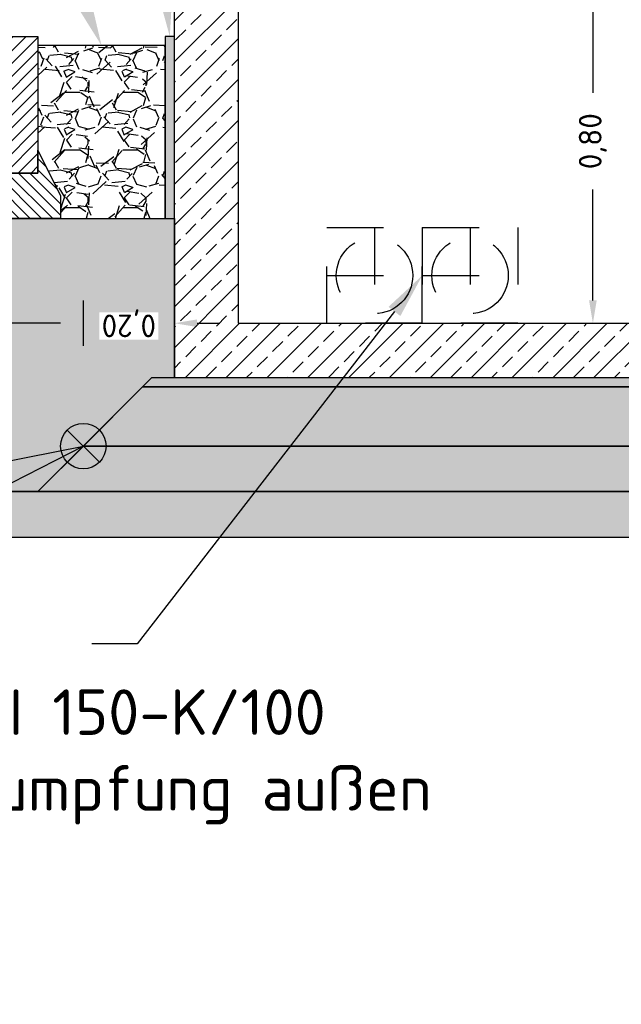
# Model space of a CAD drawing. Header units: metres. Extents: x -8 to 23.9, y -5.1 to 15.4.
# Tile 10 of 25: x -2.5 to -1.1, y 8.1 to 10.3. Entities that reach past the tile are written whole.
import ezdxf
from ezdxf import colors
from ezdxf.entities.mleader import LeaderData, LeaderLine
from ezdxf.math import Vec2, Vec3

# ---------------------------------------------------------------- set-up
doc = ezdxf.new("R2010")
doc.units = ezdxf.units.M
doc.linetypes.add('VERDECKT2', pattern=[0.1875, 0.125, -0.06250000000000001])
doc.layers.add('LAYOUT Kein Druck', color=5, linetype='Continuous', plot=False)
for name, color, linetype in [('SCHNITT RV Beistellung', 5, 'Continuous'), ('SCHNITT_BAU Bestand', 7, 'Continuous'), ('SCHNITT_BAU Neubau', 1, 'Continuous'), ('SCHNITT_ER Neubau', 1, 'Continuous')]:
    doc.layers.add(name, color=color, linetype=linetype)
doc.styles.get("Standard").update_dxf_attribs({"font": 'isocpeur.ttf'})
doc.dimstyles.new('Beschriftung', dxfattribs={"dimscale": 0, "dimtxt": 1, "dimasz": 1, "dimexe": 1, "dimexo": 1, "dimgap": 1, "dimtad": 0, "dimtoh": 1, "dimzin": 1, "dimtxsty": 'Standard', "dimcen": 1, "dimadec": 0, "dimazin": 0, "dimtfac": 1, "dimtofl": 0, "dimtmove": 0, "dimatfit": 3, "dimfxl": 1, "dimfxlon": 1, "dimtfill": 1, "dimtolj": 1, "dimtzin": 0, "dimarcsym": 0})

# ---------------------------------------------------------------- blocks, each defined once
blk = doc.blocks.new('Tiefbord 8x30')
at = {"linetype": 'ByBlock', "lineweight": -2}
h = blk.add_hatch(dxfattribs=at)
h.set_pattern_fill('ANSI31', color=0, scale=16)
h.set_pattern_definition([(45, (-15678.64937879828, -2449.455245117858), (-1.414213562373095, 1.414213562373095), [])])
h.paths.add_polyline_path([(4, 0), (-4, 0), (-4, -30), (4, -30)])
h = blk.add_hatch(dxfattribs=at)
h.set_pattern_fill('ANSI31', color=0, scale=14, angle=90)
h.set_pattern_definition([(135, (-15678.64937879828, -2449.455245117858), (-1.237436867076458, -1.237436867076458), [])])
h.paths.add_polyline_path([(-3.999999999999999, -30), (-4, -25), (-9, -35), (-9, -40), (9, -40), (9, -35), (4, -25), (4, -30)])
at = {"color": 0, "linetype": 'ByBlock', "lineweight": -2}
for points in [[(-4, 0), (4, 0), (4, -30), (-4, -30)], [(4, -25), (9, -35), (9, -40), (-9, -40), (-9, -35), (-4, -25), (-4, -30), (4, -30)]]:
    blk.add_lwpolyline(points, close=True, dxfattribs=at)
blk = doc.blocks.new('HSI150 K')
at = {"color": 0, "linetype": 'VERDECKT2', "lineweight": -2}
for p, q in [((0, 0.1049999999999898), (0, -0.1049999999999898)), ((-0.1050000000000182, 2.842170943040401e-14), (0.1050000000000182, 2.842170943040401e-14))]:
    blk.add_line(p, q, dxfattribs=at)
blk.add_lwpolyline([(-0.1050000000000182, 0.1049999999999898), (0.1050000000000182, 0.1049999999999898), (0.1050000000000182, -0.1049999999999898), (-0.1050000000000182, -0.1049999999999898)], close=True, dxfattribs=at)
blk.add_circle((0, 2.842170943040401e-14), 0.084, dxfattribs=at)
blk = doc.blocks.new('*D122')
at = {"layer": 'Defpoints', "color": 0, "transparency": 16777216}
for p in [(-2.429999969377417, 9.249999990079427), (-3.350710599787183, 9.100000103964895), (-2.429999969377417, 7.749999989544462)]:
    blk.add_point(p, dxfattribs=at)
at = {"layer": 'SCHNITT_BAU Bestand', "color": 0, "lineweight": -2, "transparency": 16777216}
for p, q in [((-3.350710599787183, 7.849999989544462), (-3.350710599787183, 7.649999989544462)), ((-2.429999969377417, 7.849999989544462), (-2.429999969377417, 7.649999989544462)), ((-3.250710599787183, 7.749999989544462), (-3.1028552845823, 7.749999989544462)), ((-2.529999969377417, 7.749999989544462), (-2.6778552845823, 7.749999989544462))]:
    blk.add_line(p, q, dxfattribs=at)
at = {"layer": 'SCHNITT_BAU Bestand', "color": 0, "transparency": 16777216}
for points in [[(-3.250710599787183, 7.766666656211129), (-3.250710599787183, 7.733333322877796), (-3.350710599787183, 7.749999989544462)], [(-2.529999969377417, 7.766666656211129), (-2.529999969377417, 7.733333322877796), (-2.429999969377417, 7.749999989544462)]]:
    blk.add_solid(points, dxfattribs=at)
at = {"layer": 'SCHNITT_BAU Bestand', "color": 0, "transparency": 16777216, "insert": (-2.8903552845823, 7.749999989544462), "char_height": 0.1, "attachment_point": 5, "bg_fill": 3, "box_fill_scale": 1.1, "bg_fill_color": 256, "bg_fill_true_color": 13158600, "bg_fill_transparency": 0}
blk.add_mtext('\\A1;0,92', dxfattribs=at)
blk = doc.blocks.new('*D66')
at = {"layer": 'Defpoints', "color": 0, "transparency": 16777216}
for p in [(-2.429999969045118, 9.24999999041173), (2.430000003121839, 9.249999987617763), (2.430000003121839, 7.749999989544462)]:
    blk.add_point(p, dxfattribs=at)
at = {"layer": 'SCHNITT_BAU Bestand', "color": 0, "lineweight": -2, "transparency": 16777216}
for p, q in [((-2.429999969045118, 7.849999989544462), (-2.429999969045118, 7.649999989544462)), ((2.430000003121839, 7.849999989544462), (2.430000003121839, 7.649999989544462)), ((-2.329999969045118, 7.749999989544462), (-0.2174999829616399, 7.749999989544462)), ((2.330000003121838, 7.749999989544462), (0.2175000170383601, 7.749999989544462))]:
    blk.add_line(p, q, dxfattribs=at)
at = {"layer": 'SCHNITT_BAU Bestand', "color": 0, "transparency": 16777216}
for points in [[(-2.329999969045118, 7.766666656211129), (-2.329999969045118, 7.733333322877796), (-2.429999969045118, 7.749999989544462)], [(2.330000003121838, 7.766666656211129), (2.330000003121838, 7.733333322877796), (2.430000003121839, 7.749999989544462)]]:
    blk.add_solid(points, dxfattribs=at)
at = {"layer": 'SCHNITT_BAU Bestand', "color": 0, "transparency": 16777216, "insert": (1.703836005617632e-08, 7.749999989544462), "char_height": 0.1, "attachment_point": 5, "bg_fill": 3, "box_fill_scale": 1.1, "bg_fill_color": 256, "bg_fill_true_color": 13158600, "bg_fill_transparency": 0}
blk.add_mtext('\\A1;4,86', dxfattribs=at)
blk = doc.blocks.new('*D67')
at = {"layer": 'Defpoints', "color": 0, "transparency": 16777216}
for p in [(-4.500710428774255, 10.2499999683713), (4.500710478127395, 10.24999996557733), (4.500710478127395, 7.549999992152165)]:
    blk.add_point(p, dxfattribs=at)
at = {"layer": 'SCHNITT_BAU Bestand', "color": 0, "lineweight": -2, "transparency": 16777216}
for p, q in [((-4.500710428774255, 7.649999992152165), (-4.500710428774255, 7.449999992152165)), ((4.500710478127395, 7.649999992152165), (4.500710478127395, 7.449999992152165)), ((-4.400710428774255, 7.549999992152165), (-0.2124999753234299, 7.549999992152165)), ((4.400710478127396, 7.549999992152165), (0.2125000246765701, 7.549999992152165))]:
    blk.add_line(p, q, dxfattribs=at)
at = {"layer": 'SCHNITT_BAU Bestand', "color": 0, "transparency": 16777216}
for points in [[(-4.400710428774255, 7.566666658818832), (-4.400710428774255, 7.533333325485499), (-4.500710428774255, 7.549999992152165)], [(4.400710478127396, 7.566666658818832), (4.400710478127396, 7.533333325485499), (4.500710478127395, 7.549999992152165)]]:
    blk.add_solid(points, dxfattribs=at)
at = {"layer": 'SCHNITT_BAU Bestand', "color": 0, "transparency": 16777216, "insert": (2.467657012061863e-08, 7.549999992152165), "char_height": 0.1, "attachment_point": 5, "bg_fill": 3, "box_fill_scale": 1.1, "bg_fill_color": 256, "bg_fill_true_color": 13158600, "bg_fill_transparency": 0}
blk.add_mtext('\\A1;9,00', dxfattribs=at)
blk = doc.blocks.new('*D80')
at = {"layer": 'Defpoints', "color": 0, "transparency": 16777216}
for p in [(-1.210000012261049, 10.41999991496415), (-1.210000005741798, 10.41999991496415), (-1.210000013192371, 9.619999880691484)]:
    blk.add_point(p, dxfattribs=at)
at = {"layer": 'SCHNITT RV Beistellung', "color": 0, "lineweight": -2, "transparency": 16777216}
for p, q in [((-1.210000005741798, 10.41999991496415), (-1.160000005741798, 10.41999991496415)), ((-1.210000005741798, 10.36999991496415), (-1.210000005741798, 10.12624989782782)), ((-1.210000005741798, 9.669999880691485), (-1.210000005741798, 9.91374989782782)), ((-1.210000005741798, 9.619999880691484), (-1.160000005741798, 9.619999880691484))]:
    blk.add_line(p, q, dxfattribs=at)
at = {"layer": 'SCHNITT RV Beistellung', "color": 0, "transparency": 16777216}
for points in [[(-1.218333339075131, 10.36999991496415), (-1.201666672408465, 10.36999991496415), (-1.210000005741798, 10.41999991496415)], [(-1.218333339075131, 9.669999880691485), (-1.201666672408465, 9.669999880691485), (-1.210000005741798, 9.619999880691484)]]:
    blk.add_solid(points, dxfattribs=at)
at = {"layer": 'SCHNITT RV Beistellung', "color": 0, "transparency": 16777216, "insert": (-1.210000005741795, 10.01999989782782), "char_height": 0.05, "attachment_point": 5, "rotation": 90, "bg_fill": 3, "box_fill_scale": 1.1, "bg_fill_color": 256, "bg_fill_true_color": 13158600, "bg_fill_transparency": 0}
blk.add_mtext('\\A1;0,80', dxfattribs=at)
blk = doc.blocks.new('*U97')
h = blk.add_hatch(color=255)
h.dxf.hatch_style = 1
edge = h.paths.add_edge_path()
edge.add_arc((0, 0), 0.04999997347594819, 0, 360)
at = {"color": 0, "linetype": 'ByBlock', "lineweight": -2, "transparency": 16777216}
for points in [[(0.03535526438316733, -0.03535532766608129), (-0.03535537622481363, 0.03535531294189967)], [(-0.03535537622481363, -0.03535532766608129), (0.03535526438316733, 0.03535531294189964)]]:
    blk.add_lwpolyline(points, dxfattribs=at)
blk.add_circle((0, 0), 0.04999997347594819, dxfattribs=at)
blk = doc.blocks.new('*D96')
at = {"layer": 'Defpoints', "color": 0, "transparency": 16777216}
for p in [(-3.329999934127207, 9.619999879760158), (-2.329999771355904, 9.34999998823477), (-3.329999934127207, 9.150000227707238)]:
    blk.add_point(p, dxfattribs=at)
at = {"layer": 'SCHNITT_ER Neubau', "color": 0, "lineweight": -2, "transparency": 16777216}
for p, q in [((-3.329999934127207, 9.569999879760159), (-3.329999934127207, 9.669999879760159)), ((-2.329999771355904, 9.569999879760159), (-2.329999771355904, 9.669999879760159)), ((-3.279999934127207, 9.619999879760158), (-2.931249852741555, 9.619999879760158)), ((-2.379999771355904, 9.619999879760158), (-2.728749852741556, 9.619999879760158))]:
    blk.add_line(p, q, dxfattribs=at)
at = {"layer": 'SCHNITT_ER Neubau', "color": 0, "transparency": 16777216}
for points in [[(-3.279999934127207, 9.62833321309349), (-3.279999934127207, 9.611666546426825), (-3.329999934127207, 9.619999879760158)], [(-2.379999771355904, 9.62833321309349), (-2.379999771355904, 9.611666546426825), (-2.329999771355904, 9.619999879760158)]]:
    blk.add_solid(points, dxfattribs=at)
at = {"layer": 'SCHNITT_ER Neubau', "color": 0, "transparency": 16777216, "insert": (-2.829999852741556, 9.619999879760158), "char_height": 0.05, "attachment_point": 5, "rotation": 180, "bg_fill": 3, "box_fill_scale": 1.1, "bg_fill_color": 256, "bg_fill_true_color": 13158600, "bg_fill_transparency": 0}
blk.add_mtext('\\A1;1,00', dxfattribs=at)
blk = doc.blocks.new('*D107')
at = {"layer": 'Defpoints', "color": 0, "transparency": 16777216}
for p in [(-3.079999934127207, 9.349999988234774), (-2.329999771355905, 9.349999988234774), (-3.329999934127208, 9.150000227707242)]:
    blk.add_point(p, dxfattribs=at)
at = {"layer": 'SCHNITT_ER Neubau', "color": 0, "lineweight": -2, "transparency": 16777216}
for p, q in [((-3.079999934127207, 9.399999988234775), (-3.079999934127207, 9.449999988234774)), ((-3.029999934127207, 9.349999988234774), (-3.129999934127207, 9.349999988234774)), ((-3.129999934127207, 9.150000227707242), (-3.029999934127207, 9.150000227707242)), ((-3.079999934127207, 9.100000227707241), (-3.079999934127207, 9.050000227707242))]:
    blk.add_line(p, q, dxfattribs=at)
at = {"layer": 'SCHNITT_ER Neubau', "color": 0, "transparency": 16777216}
for points in [[(-3.08833326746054, 9.399999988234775), (-3.071666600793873, 9.399999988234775), (-3.079999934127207, 9.349999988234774)], [(-3.08833326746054, 9.100000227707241), (-3.071666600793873, 9.100000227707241), (-3.079999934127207, 9.150000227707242)]]:
    blk.add_solid(points, dxfattribs=at)
at = {"layer": 'SCHNITT_ER Neubau', "color": 0, "transparency": 16777216, "insert": (-3.079999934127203, 9.250000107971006), "char_height": 0.05, "attachment_point": 5, "rotation": 270, "bg_fill": 3, "box_fill_scale": 1.1, "bg_fill_color": 256, "bg_fill_true_color": 13158600, "bg_fill_transparency": 0}
blk.add_mtext('\\A1;0,20', dxfattribs=at)
blk = doc.blocks.new('*D108')
at = {"layer": 'Defpoints', "color": 0, "transparency": 16777216}
for p in [(-4.500710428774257, 10.2499999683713), (-3.079999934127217, 10.2499999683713), (-2.329999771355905, 9.349999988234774)]:
    blk.add_point(p, dxfattribs=at)
at = {"layer": 'SCHNITT_ER Neubau', "color": 0, "lineweight": -2, "transparency": 16777216}
for p, q in [((-3.129999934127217, 10.2499999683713), (-3.029999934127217, 10.2499999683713)), ((-3.079999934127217, 10.1999999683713), (-3.079999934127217, 9.90624997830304)), ((-3.079999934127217, 9.399999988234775), (-3.079999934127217, 9.69374997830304)), ((-3.029999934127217, 9.349999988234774), (-3.129999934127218, 9.349999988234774))]:
    blk.add_line(p, q, dxfattribs=at)
at = {"layer": 'SCHNITT_ER Neubau', "color": 0, "transparency": 16777216}
for points in [[(-3.088333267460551, 10.1999999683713), (-3.071666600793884, 10.1999999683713), (-3.079999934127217, 10.2499999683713)], [(-3.088333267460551, 9.399999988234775), (-3.071666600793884, 9.399999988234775), (-3.079999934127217, 9.349999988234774)]]:
    blk.add_solid(points, dxfattribs=at)
at = {"layer": 'SCHNITT_ER Neubau', "color": 0, "transparency": 16777216, "insert": (-3.079999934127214, 9.799999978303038), "char_height": 0.05, "attachment_point": 5, "rotation": 270, "bg_fill": 3, "box_fill_scale": 1.1, "bg_fill_color": 256, "bg_fill_true_color": 13158600, "bg_fill_transparency": 0}
blk.add_mtext('\\A1;0,90', dxfattribs=at)
blk = doc.blocks.new('*D109')
at = {"layer": 'Defpoints', "color": 0, "transparency": 16777216}
for p in [(-2.129999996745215, 9.619999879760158), (-2.129999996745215, 9.499999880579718), (-2.329999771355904, 9.34999998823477)]:
    blk.add_point(p, dxfattribs=at)
at = {"layer": 'SCHNITT_ER Neubau', "color": 0, "lineweight": -2, "transparency": 16777216}
for p, q in [((-2.329999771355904, 9.569999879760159), (-2.329999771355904, 9.669999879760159)), ((-2.129999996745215, 9.569999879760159), (-2.129999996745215, 9.669999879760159)), ((-2.379999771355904, 9.619999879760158), (-2.429999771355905, 9.619999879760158)), ((-2.079999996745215, 9.619999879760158), (-2.029999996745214, 9.619999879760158))]:
    blk.add_line(p, q, dxfattribs=at)
at = {"layer": 'SCHNITT_ER Neubau', "color": 0, "transparency": 16777216}
for points in [[(-2.379999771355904, 9.62833321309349), (-2.379999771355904, 9.611666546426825), (-2.329999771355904, 9.619999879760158)], [(-2.079999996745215, 9.62833321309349), (-2.079999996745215, 9.611666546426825), (-2.129999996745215, 9.619999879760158)]]:
    blk.add_solid(points, dxfattribs=at)
at = {"layer": 'SCHNITT_ER Neubau', "color": 0, "transparency": 16777216, "insert": (-2.22999988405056, 9.619999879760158), "char_height": 0.05, "attachment_point": 5, "rotation": 180, "bg_fill": 3, "box_fill_scale": 1.1, "bg_fill_color": 256, "bg_fill_true_color": 13158600, "bg_fill_transparency": 0}
blk.add_mtext('\\A1;0,20', dxfattribs=at)

msp = doc.modelspace()

# ---------------------------------------------------------------- hatches: boundary and pattern name
at = {"layer": 'SCHNITT RV Beistellung'}
h = msp.add_hatch(dxfattribs=at)
h.set_pattern_fill('ANSI33', color=256, scale=0.009999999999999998, angle=352.2661922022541)
h.set_pattern_definition([(44.9999999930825, (-6.089999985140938, -5.170000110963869), (-0.04490128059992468, 0.04490128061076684), []), (44.9999999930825, (-6.045098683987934, -5.170000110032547), (-0.04490128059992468, 0.04490128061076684), [0.03174999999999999, -0.015875])])
h.paths.add_polyline_path([(-2.129999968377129, 12.81999989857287), (-1.990000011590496, 12.81999737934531), (-1.990000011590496, 9.619999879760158), (1.990000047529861, 9.619999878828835), (1.990000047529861, 12.81999737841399), (2.130000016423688, 12.8199998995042), (2.130000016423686, 9.49999998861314), (-2.129999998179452, 9.499999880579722)])
at = {"layer": 'SCHNITT_BAU Neubau'}
h = msp.add_hatch(color=256, dxfattribs=at)
h.dxf.hatch_style = 1
h.paths.add_polyline_path([(-2.130000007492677, 10.24999998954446), (-2.150000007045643, 10.24999998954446), (-2.15000000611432, 9.849999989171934), (-2.130000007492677, 9.849999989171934)])
h = msp.add_hatch(dxfattribs=at)
h.set_pattern_fill('GRAVEL', color=256, scale=0.004999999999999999, angle=352.2661922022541)
h.set_pattern_definition([(228.0127874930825, (-6.038559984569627, -5.043000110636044), (-1.016000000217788, -1.142999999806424), [0.017086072, -1.69152418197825]), (184.9697409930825, (-6.049989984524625, -5.055700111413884), (1.523999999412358, 0.1270000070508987), [0.02932023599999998, -2.902702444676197]), (132.5104470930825, (-6.079199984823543, -5.058240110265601), (1.27000000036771, -1.396999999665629), [0.020674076, -2.046736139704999]), (267.2736889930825, (-6.128729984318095, -5.089990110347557), (0.1270000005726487, 2.539999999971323), [0.026700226, -2.6433218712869]), (292.8336541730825, (-6.129999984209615, -5.116660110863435), (-0.6349999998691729, 1.524000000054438), [0.02618168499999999, -2.591990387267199]), (357.2736889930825, (-6.119839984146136, -5.140790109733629), (-2.539999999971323, 0.1270000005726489), [0.026700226, -2.6433218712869]), (37.69424046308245, (-6.09316998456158, -5.142060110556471), (-1.651000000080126, -1.26999999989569), [0.03530968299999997, -3.495655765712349]), (72.25532836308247, (-6.065229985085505, -5.120470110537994), (0.8890000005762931, 2.793999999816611), [0.03333597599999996, -3.300262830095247]), (121.4295656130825, (-6.055069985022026, -5.088720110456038), (-1.015999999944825, 1.651000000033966), [0.02679064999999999, -2.652277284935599]), (175.2363582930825, (-6.069039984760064, -5.065860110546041), (1.396999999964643, -0.1270000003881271), [0.03058566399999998, -1.498696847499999]), (222.3974377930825, (-6.099519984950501, -5.063320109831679), (-1.524000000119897, -1.396999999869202), [0.039553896, -3.91583862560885]), (138.8140748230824, (-6.002999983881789, -5.091260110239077), (-0.8889999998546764, 0.7620000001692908), [0.01350022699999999, -1.336528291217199]), (171.4692343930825, (-6.013159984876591, -5.082370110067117), (1.651000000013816, -0.2539999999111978), [0.02568409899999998, -2.542731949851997]), (224.9999999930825, (-6.038559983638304, -5.078560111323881), (-1.533314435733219e-11, -0.1270000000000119), [0.017960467, -0.1616446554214]), (203.1985905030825, (-6.047449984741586, -5.063320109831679), (0.6350000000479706, 0.2539999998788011), [0.009672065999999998, -0.9575311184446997]), (291.8014094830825, (-6.056339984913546, -5.06713011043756), (-0.1269999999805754, 0.3810000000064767), [0.013678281, -0.6702376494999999]), (30.96375652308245, (-6.051259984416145, -5.079830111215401), (0.3810000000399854, 0.2539999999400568), [0.02221598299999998, -0.7183149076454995]), (161.5650511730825, (-6.032209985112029, -5.06840011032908), (0.253999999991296, -0.1270000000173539), [0.01606435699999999, -0.3855449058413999]), (16.3895403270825, (-6.129999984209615, -5.06713011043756), (1.270000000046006, 0.3809999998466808), [0.02250439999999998, -2.227941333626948]), (70.34617593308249, (-6.10840998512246, -5.060780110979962), (-0.5080000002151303, -1.396999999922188), [0.01887994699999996, -1.869110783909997]), (293.1985905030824, (-6.032209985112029, -5.043000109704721), (-0.2539999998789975, 0.6350000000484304), [0.01934400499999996, -0.9478591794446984]), (343.6104596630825, (-6.024589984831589, -5.060780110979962), (-1.269999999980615, 0.3810000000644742), [0.02250439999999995, -2.227941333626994]), (339.4439547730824, (-6.129999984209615, -5.14587011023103), (-0.6349999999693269, 0.2540000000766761), [0.02170175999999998, -1.063386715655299]), (294.7751405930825, (-6.10967998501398, -5.15349011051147), (-0.635000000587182, 1.396999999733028), [0.01818360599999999, -1.800179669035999]), (66.8014094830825, (-6.030939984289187, -5.170000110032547), (0.2540000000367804, 0.6349999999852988), [0.01934400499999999, -0.9478591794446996]), (17.35402463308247, (-6.02331998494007, -5.15222011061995), (-1.651000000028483, -0.5079999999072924), [0.021289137, -2.107618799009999]), (69.44395477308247, (-6.09316998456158, -5.170000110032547), (-0.2540000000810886, -0.6349999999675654), [0.01085087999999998, -1.074237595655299]), (101.3099324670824, (-6.038559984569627, -5.170000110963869), (-0.1269999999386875, 0.5080000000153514), [0.006475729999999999, -0.6410997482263]), (165.9637565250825, (-6.039829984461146, -5.163650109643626), (0.3809999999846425, -0.1270000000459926), [0.026181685, -0.4974527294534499]), (186.0090059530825, (-6.065229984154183, -5.157300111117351), (1.270000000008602, 0.1269999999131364), [0.02426334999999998, -2.402068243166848]), (303.6900675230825, (-6.051259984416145, -5.091260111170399), (-0.1269999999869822, 0.2540000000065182), [0.01831619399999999, -0.4395888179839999]), (353.1572265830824, (-6.041099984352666, -5.106500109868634), (2.158999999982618, -0.2540000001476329), [0.03197783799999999, -3.165800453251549]), (60.9453958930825, (-6.00934998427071, -5.110310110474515), (-0.5080000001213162, -0.8889999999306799), [0.013075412, -1.2944696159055]), (89.99999999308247, (-6.002999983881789, -5.098880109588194), (-0.1269999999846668, 0.1270000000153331), [0.007619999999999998, -0.11938]), (120.2564371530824, (-6.067769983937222, -5.15349011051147), (0.5079999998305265, -0.8890000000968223), [0.017643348, -1.746697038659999]), (48.01278749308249, (-6.076659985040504, -5.13825010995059), (1.016000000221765, 1.142999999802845), [0.034172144, -1.67443810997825]), (359.9999999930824, (-6.053799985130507, -5.112850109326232), (0.1270000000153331, 0.1269999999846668), [0.03301999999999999, -0.09397999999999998]), (325.3048464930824, (-6.020779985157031, -5.112850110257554), (1.270000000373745, -0.8889999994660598), [0.02008047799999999, -1.987965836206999]), (254.0546040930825, (-6.004269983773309, -5.124280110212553), (-0.1270000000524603, -0.5079999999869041), [0.01849145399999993, -0.9060825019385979]), (207.6459753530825, (-6.00934998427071, -5.142060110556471), (-2.413000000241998, -1.269999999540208), [0.030107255, -2.980623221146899]), (175.4260787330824, (-6.036019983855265, -5.156030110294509), (-1.650999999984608, 0.1270000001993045), [0.03185147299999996, -3.153292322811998])])
h.paths.add_polyline_path([(-2.429999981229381, 9.999999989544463), (-2.379999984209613, 9.899999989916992), (-2.379999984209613, 9.849999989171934), (-2.150000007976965, 9.849999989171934), (-2.150000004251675, 10.22999998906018), (-2.429999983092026, 10.22999998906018)])
h = msp.add_hatch(dxfattribs=at)
h.set_pattern_fill('AR-SAND', color=256, scale=0.0009999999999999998, angle=352.2661922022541)
h.set_pattern_definition([(37.49999999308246, (-6.089999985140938, -5.170000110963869), (-0.0016000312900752, 0.04894132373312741), [0, -0.03860799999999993, 0, -0.04317999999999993, 0, -0.04127499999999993]), (7.499999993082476, (-6.089999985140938, -5.170000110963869), (0.04495232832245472, 0.07168251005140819), [0, -0.02082799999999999, 0, -0.03479799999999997, 0, -0.01333499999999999]), (327.4999999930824, (-6.1212419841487, -5.170000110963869), (0.07909923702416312, 0.0001437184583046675), [0, -0.01269999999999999, 0, -0.04571999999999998, 0, -0.05968999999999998]), (317.4999999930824, (-6.1212419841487, -5.170000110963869), (0.07635564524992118, 0.02229293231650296), [0, -0.006349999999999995, 0, -0.02997199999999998, 0, -0.03428999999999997])])
h.paths.add_polyline_path([(-2.199999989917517, 9.479999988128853), (2.200000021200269, 9.479999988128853), (2.180000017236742, 9.499999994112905), (-2.180000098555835, 9.499999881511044)])
h = msp.add_hatch(dxfattribs=at)
h.set_pattern_fill('GRAVEL', color=256, scale=0.004999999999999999, angle=352.2661922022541)
h.set_pattern_definition([(228.0127874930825, (-5.998559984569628, -5.043000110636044), (-1.016000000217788, -1.142999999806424), [0.017086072, -1.69152418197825]), (184.9697409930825, (-6.009989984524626, -5.055700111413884), (1.523999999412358, 0.1270000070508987), [0.02932023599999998, -2.902702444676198]), (132.5104470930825, (-6.039199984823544, -5.058240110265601), (1.27000000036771, -1.396999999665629), [0.020674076, -2.046736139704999]), (267.2736889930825, (-6.088729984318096, -5.089990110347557), (0.1270000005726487, 2.539999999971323), [0.026700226, -2.6433218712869]), (292.8336541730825, (-6.089999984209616, -5.116660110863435), (-0.6349999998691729, 1.524000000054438), [0.02618168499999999, -2.591990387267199]), (357.2736889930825, (-6.079839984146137, -5.140790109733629), (-2.539999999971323, 0.1270000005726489), [0.026700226, -2.6433218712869]), (37.69424046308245, (-6.053169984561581, -5.142060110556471), (-1.651000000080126, -1.26999999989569), [0.03530968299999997, -3.495655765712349]), (72.25532836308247, (-6.025229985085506, -5.120470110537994), (0.8890000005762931, 2.793999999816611), [0.03333597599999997, -3.300262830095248]), (121.4295656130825, (-6.015069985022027, -5.088720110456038), (-1.015999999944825, 1.651000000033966), [0.02679064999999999, -2.652277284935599]), (175.2363582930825, (-6.029039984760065, -5.065860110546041), (1.396999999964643, -0.1270000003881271), [0.03058566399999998, -1.498696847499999]), (222.3974377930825, (-6.059519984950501, -5.063320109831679), (-1.524000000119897, -1.396999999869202), [0.039553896, -3.91583862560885]), (138.8140748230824, (-5.96299998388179, -5.091260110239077), (-0.8889999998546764, 0.7620000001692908), [0.01350022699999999, -1.336528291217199]), (171.4692343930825, (-5.973159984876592, -5.082370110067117), (1.651000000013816, -0.2539999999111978), [0.02568409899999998, -2.542731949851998]), (224.9999999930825, (-5.998559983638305, -5.078560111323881), (-1.533314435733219e-11, -0.1270000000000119), [0.017960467, -0.1616446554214]), (203.1985905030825, (-6.007449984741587, -5.063320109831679), (0.6350000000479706, 0.2539999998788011), [0.009672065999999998, -0.9575311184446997]), (291.8014094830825, (-6.016339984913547, -5.06713011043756), (-0.1269999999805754, 0.3810000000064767), [0.013678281, -0.6702376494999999]), (30.96375652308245, (-6.011259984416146, -5.079830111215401), (0.3810000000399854, 0.2539999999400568), [0.02221598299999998, -0.7183149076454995]), (161.5650511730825, (-5.99220998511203, -5.06840011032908), (0.253999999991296, -0.1270000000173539), [0.01606435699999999, -0.3855449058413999]), (16.3895403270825, (-6.089999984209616, -5.06713011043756), (1.270000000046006, 0.3809999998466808), [0.02250439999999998, -2.227941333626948]), (70.34617593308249, (-6.068409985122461, -5.060780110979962), (-0.5080000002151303, -1.396999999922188), [0.01887994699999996, -1.869110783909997]), (293.1985905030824, (-5.99220998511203, -5.043000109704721), (-0.2539999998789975, 0.6350000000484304), [0.01934400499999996, -0.9478591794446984]), (343.6104596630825, (-5.98458998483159, -5.060780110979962), (-1.269999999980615, 0.3810000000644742), [0.02250439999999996, -2.227941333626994]), (339.4439547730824, (-6.089999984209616, -5.14587011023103), (-0.6349999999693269, 0.2540000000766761), [0.02170175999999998, -1.063386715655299]), (294.7751405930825, (-6.06967998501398, -5.15349011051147), (-0.635000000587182, 1.396999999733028), [0.01818360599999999, -1.800179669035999]), (66.8014094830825, (-5.990939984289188, -5.170000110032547), (0.2540000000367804, 0.6349999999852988), [0.01934400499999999, -0.9478591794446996]), (17.35402463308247, (-5.983319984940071, -5.15222011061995), (-1.651000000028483, -0.5079999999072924), [0.021289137, -2.107618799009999]), (69.44395477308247, (-6.053169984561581, -5.170000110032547), (-0.2540000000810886, -0.6349999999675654), [0.01085087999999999, -1.074237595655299]), (101.3099324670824, (-5.998559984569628, -5.170000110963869), (-0.1269999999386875, 0.5080000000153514), [0.006475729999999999, -0.6410997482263]), (165.9637565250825, (-5.999829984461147, -5.163650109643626), (0.3809999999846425, -0.1270000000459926), [0.026181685, -0.4974527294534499]), (186.0090059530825, (-6.025229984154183, -5.157300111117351), (1.270000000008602, 0.1269999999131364), [0.02426334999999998, -2.402068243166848]), (303.6900675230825, (-6.011259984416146, -5.091260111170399), (-0.1269999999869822, 0.2540000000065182), [0.01831619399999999, -0.4395888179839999]), (353.1572265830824, (-6.001099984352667, -5.106500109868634), (2.158999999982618, -0.2540000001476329), [0.03197783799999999, -3.165800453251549]), (60.9453958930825, (-5.969349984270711, -5.110310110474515), (-0.5080000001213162, -0.8889999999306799), [0.013075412, -1.2944696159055]), (89.99999999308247, (-5.96299998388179, -5.098880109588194), (-0.1269999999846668, 0.1270000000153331), [0.007619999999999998, -0.11938]), (120.2564371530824, (-6.027769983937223, -5.15349011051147), (0.5079999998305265, -0.8890000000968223), [0.017643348, -1.746697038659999]), (48.01278749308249, (-6.036659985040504, -5.13825010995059), (1.016000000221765, 1.142999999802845), [0.034172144, -1.67443810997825]), (359.9999999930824, (-6.013799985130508, -5.112850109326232), (0.1270000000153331, 0.1269999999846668), [0.03301999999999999, -0.09397999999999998]), (325.3048464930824, (-5.980779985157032, -5.112850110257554), (1.270000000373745, -0.8889999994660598), [0.02008047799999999, -1.987965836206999]), (254.0546040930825, (-5.96426998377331, -5.124280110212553), (-0.1270000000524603, -0.5079999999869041), [0.01849145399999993, -0.906082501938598]), (207.6459753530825, (-5.969349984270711, -5.142060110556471), (-2.413000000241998, -1.269999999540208), [0.030107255, -2.980623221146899]), (175.4260787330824, (-5.996019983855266, -5.156030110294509), (-1.650999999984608, 0.1270000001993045), [0.03185147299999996, -3.153292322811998])])
h.paths.add_polyline_path([(-2.329999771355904, 9.34999998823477), (2.330000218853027, 9.34999998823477), (2.200000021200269, 9.479999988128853), (-2.199999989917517, 9.479999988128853)])

# ---------------------------------------------------------------- linework, layer by layer
at = {"layer": 'LAYOUT Kein Druck'}
msp.add_lwpolyline([(5.50071049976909, 10.24999998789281), (4.500710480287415, 10.24999996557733), (3.350710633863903, 9.100000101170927), (3.309289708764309, 9.100000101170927), (3.159289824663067, 9.249999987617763), (-3.159289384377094, 9.249999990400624), (-3.30928926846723, 9.100000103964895), (-3.350710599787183, 9.100000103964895), (-4.500710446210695, 10.2499999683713), (-5.50071046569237, 10.24999998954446), (-5.50071046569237, 10.14999998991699), (-4.542131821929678, 10.14999996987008), (-3.392131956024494, 9.000000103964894), (-3.267867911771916, 9.000000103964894), (-3.117868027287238, 9.149999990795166), (3.117868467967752, 9.149999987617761), (3.267868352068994, 9.000000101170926), (3.392131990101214, 9.000000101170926), (4.542131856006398, 10.14999996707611), (5.50071049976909, 10.14999998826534)], close=True, dxfattribs=at)
at = {"layer": 'SCHNITT RV Beistellung', "transparency": 33554687}
msp.add_lwpolyline([(-2.129999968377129, 12.81999989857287), (-1.990000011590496, 12.81999737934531), (-1.990000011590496, 9.619999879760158), (1.990000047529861, 9.619999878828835), (1.990000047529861, 12.81999737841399), (2.130000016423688, 12.8199998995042), (2.130000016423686, 9.49999998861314), (-2.129999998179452, 9.499999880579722)], close=True, dxfattribs=at)
at = {"layer": 'SCHNITT_BAU Bestand'}
msp.add_lwpolyline([(-5.50071046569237, 10.24999997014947), (-4.500710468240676, 10.24999999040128), (-3.350710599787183, 9.100000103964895), (-3.30928926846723, 9.100000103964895), (-3.159289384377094, 9.249999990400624), (3.159289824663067, 9.249999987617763), (3.309289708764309, 9.100000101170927), (3.350710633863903, 9.100000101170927), (4.500710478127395, 10.24999996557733), (5.130000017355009, 10.24999998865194)], dxfattribs=at)
at = {"layer": 'SCHNITT_BAU Neubau'}
for points in [[(-2.130000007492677, 10.24999998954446), (-2.150000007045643, 10.24999998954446), (-2.15000000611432, 9.849999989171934), (-2.130000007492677, 9.849999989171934), (-2.130000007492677, 10.24999998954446)], [(-2.429999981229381, 9.999999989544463), (-2.379999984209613, 9.899999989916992), (-2.379999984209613, 9.849999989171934), (-2.150000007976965, 9.849999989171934), (-2.150000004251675, 10.22999998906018), (-2.429999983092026, 10.22999998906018), (-2.429999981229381, 9.999999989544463)], [(-2.199999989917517, 9.479999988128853), (2.200000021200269, 9.479999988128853), (2.180000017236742, 9.499999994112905), (-2.180000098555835, 9.499999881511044)], [(-2.329999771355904, 9.34999998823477), (2.330000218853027, 9.34999998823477), (2.200000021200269, 9.479999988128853), (-2.199999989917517, 9.479999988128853)]]:
    msp.add_lwpolyline(points, close=True, dxfattribs=at)

# ---------------------------------------------------------------- block references
at = {"layer": 'SCHNITT RV Beistellung'}
for p in [(-1.69000001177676, 9.724999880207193), (-1.480000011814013, 9.724999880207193)]:
    msp.add_blockref('HSI150 K', p, dxfattribs=at)
at = {"layer": 'SCHNITT_BAU Neubau', "xscale": 0.01, "yscale": 0.01, "zscale": 0.01}
msp.add_blockref('Tiefbord 8x30', (-2.469999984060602, 10.24999998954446), dxfattribs=at)

# ---------------------------------------------------------------- next in the draw order: dimensions: what is measured, and where the dimension line sits
at = {"layer": 'SCHNITT_BAU Bestand'}
dim = msp.add_linear_dim(base=(-2.429999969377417, 7.749999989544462), p1=(-3.350710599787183, 9.100000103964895), p2=(-2.429999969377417, 9.249999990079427), dimstyle='Beschriftung', dxfattribs=at)
dim.commit()
dim.dimension.update_dxf_attribs({"geometry": '*D122', "text_midpoint": (-2.8903552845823, 7.749999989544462)})

# ---------------------------------------------------------------- next in the draw order: dimensions: what is measured, and where the dimension line sits
dim = msp.add_linear_dim(base=(2.430000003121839, 7.749999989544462), p1=(-2.429999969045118, 9.24999999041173), p2=(2.430000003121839, 9.249999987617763), dimstyle='Beschriftung', dxfattribs=at)
dim.commit()
dim.dimension.update_dxf_attribs({"geometry": '*D66', "text_midpoint": (1.703836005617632e-08, 7.749999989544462)})

# ---------------------------------------------------------------- next in the draw order: dimensions: what is measured, and where the dimension line sits
dim = msp.add_linear_dim(base=(4.500710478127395, 7.549999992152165), p1=(-4.500710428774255, 10.2499999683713), p2=(4.500710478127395, 10.24999996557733), dimstyle='Beschriftung', dxfattribs=at)
dim.commit()
dim.dimension.update_dxf_attribs({"geometry": '*D67', "text_midpoint": (2.467657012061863e-08, 7.549999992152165)})

# ---------------------------------------------------------------- next in the draw order: hatches: boundary and pattern name
at = {"layer": 'SCHNITT_BAU Neubau'}
h = msp.add_hatch(dxfattribs=at)
h.set_pattern_fill('EARTH', color=256, scale=0.01, angle=360)
h.set_pattern_definition([(360, (1.377872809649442e-08, 0.8072891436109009), (0.06350000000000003, 0.06349999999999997), [0.0635, -0.0635]), (360, (1.377872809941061e-08, 0.8311016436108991), (0.06350000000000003, 0.06349999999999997), [0.0635, -0.0635]), (360, (1.37787281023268e-08, 0.8549141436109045), (0.06350000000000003, 0.06349999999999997), [0.0635, -0.0635]), (90, (0.0079375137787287, 0.8628516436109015), (-0.06349999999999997, 0.06350000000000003), [0.0635, -0.0635]), (90, (0.03175001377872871, 0.8628516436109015), (-0.06349999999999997, 0.06350000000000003), [0.0635, -0.0635]), (90, (0.05556251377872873, 0.8628516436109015), (-0.06349999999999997, 0.06350000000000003), [0.0635, -0.0635])])
h.paths.add_polyline_path([(-2.429999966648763, 9.249999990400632), (2.430000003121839, 9.249999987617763), (2.329999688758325, 9.34999998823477), (-2.329999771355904, 9.34999998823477)])

# ---------------------------------------------------------------- next in the draw order: linework, layer by layer
for points in [[(-4.500710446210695, 10.2499999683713), (-3.429999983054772, 10.24999999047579), (-3.429999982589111, 9.999999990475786), (-3.479999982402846, 9.899999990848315), (-3.479999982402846, 9.849999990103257), (-3.29999998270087, 9.84999999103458), (-3.299999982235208, 9.89999984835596), (-2.559999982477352, 9.899999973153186), (-2.559999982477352, 9.84999999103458), (-2.129999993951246, 9.849999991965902), (-2.129999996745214, 9.499999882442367), (-2.179999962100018, 9.500000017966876), (-2.429999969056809, 9.249999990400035), (-3.159289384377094, 9.249999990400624), (-3.30928926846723, 9.100000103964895), (-3.350710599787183, 9.100000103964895)], [(-2.429999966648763, 9.249999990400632), (2.430000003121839, 9.249999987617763), (2.329999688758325, 9.34999998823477), (-2.329999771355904, 9.34999998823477)]]:
    msp.add_lwpolyline(points, close=True, dxfattribs=at)

# ---------------------------------------------------------------- next in the draw order: block references
at = {"layer": 'SCHNITT_ER Neubau'}
msp.add_blockref('*U97', (-2.32999988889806, 9.350000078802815), dxfattribs=at)

# ---------------------------------------------------------------- next in the draw order: dimensions: what is measured, and where the dimension line sits
at = {"layer": 'SCHNITT RV Beistellung'}
dim = msp.add_linear_dim(base=(-1.210000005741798, 10.41999991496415), p1=(-1.210000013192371, 9.61999988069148), p2=(-1.210000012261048, 10.41999991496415), angle=89.99999999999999, dimstyle='Beschriftung', dxfattribs=at)
dim.commit()
dim.dimension.update_dxf_attribs({"geometry": '*D80', "text_midpoint": (-1.210000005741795, 10.01999989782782)})

# ---------------------------------------------------------------- next in the draw order: leaders
at = {"layer": 'SCHNITT_BAU Neubau'}
ml = msp.add_multileader_mtext('Standard', dxfattribs=at)
ml.set_content('Noppenbahn', color=256)
ml.set_leader_properties()
ml.build(insert=Vec2(0, 0))
ml.multileader.update_dxf_attribs({"dogleg_length": 1, "arrow_head_size": 0.1, "scale": 0.1})
ctx = ml.context
ctx.base_point, ctx.scale, ctx.char_height, ctx.arrow_head_size, ctx.landing_gap_size, ctx.plane_origin, ctx.plane_x_axis, ctx.plane_y_axis = Vec3(-3.355657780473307, 12.39359758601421), 0.1, 0.1, 0.1, 0.1, Vec3(-3.844946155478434, 12.00751522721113), Vec3(1, -1.46231993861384e-10), Vec3(1.46231993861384e-10, 1)
ctx.text_align_type = 2
notes = []
notes.append((ctx, [(0, (1, 1, 0), (-2.365657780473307, 12.39359758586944), (-1, 1.4623198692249e-10), 0.1, [(0, [(-2.139999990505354, 10.24999998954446)], 0, [])])]))
ctx.mtext.insert, ctx.mtext.text_direction, ctx.mtext.rotation, ctx.mtext.alignment, ctx.mtext.flow_direction = Vec3(-2.565657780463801, 12.45859758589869), Vec3(1, -1.46231993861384e-10), 6.283185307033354, 3, 5
ml = msp.add_multileader_mtext('Standard', dxfattribs=at)
ml.set_content('\\A1;30 cm starker Taufsteifen\\Paus Grobkies (mind. 16/32 m=', color=256)
ml.set_leader_properties()
ml.build(insert=Vec2(0, 0))
ml.multileader.update_dxf_attribs({"dogleg_length": 1, "arrow_head_size": 0.1, "scale": 0.1})
ctx = ml.context
ctx.base_point, ctx.scale, ctx.char_height, ctx.arrow_head_size, ctx.landing_gap_size, ctx.plane_origin, ctx.plane_x_axis, ctx.plane_y_axis = Vec3(-4.953892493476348, 11.65755768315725), 0.1, 0.1, 0.1, 0.1, Vec3(-3.994946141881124, 11.98751522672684), Vec3(1, -1.46231993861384e-10), Vec3(1.46231993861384e-10, 1)
ctx.text_align_type = 2
notes.append((ctx, [(0, (1, 1, 0), (-2.883892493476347, 11.65755768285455), (-1, 1.4623198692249e-10), 0.1, [(0, [(-2.289999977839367, 10.22999998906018)], 0, [])])]))
ctx.mtext.insert, ctx.mtext.text_direction, ctx.mtext.rotation, ctx.mtext.alignment, ctx.mtext.flow_direction = Vec3(-3.083892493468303, 11.71255768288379), Vec3(1, -1.46231993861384e-10), 6.283185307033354, 3, 5
ml = msp.add_multileader_mtext('Standard', dxfattribs=at)
ml.set_content('2×HSI 150-K/100\\PSchrumpfung außen', color=256)
ml.set_leader_properties()
ml.build(insert=Vec2(0, 0))
ml.multileader.update_dxf_attribs({"text_attachment_direction": 1, "dogleg_length": 1, "arrow_head_size": 0.1, "scale": 0.1})
ctx = ml.context
ctx.base_point, ctx.scale, ctx.char_height, ctx.arrow_head_size, ctx.landing_gap_size, ctx.plane_origin, ctx.plane_x_axis, ctx.plane_y_axis = Vec3(-2.211641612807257, 8.418765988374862), 0.1, 0.1, 0.1, 0.1, Vec3(-0.6711279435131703, 8.932950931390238), Vec3(1, -3.089589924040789e-10), Vec3(3.089589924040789e-10, 1)
notes.append((ctx, [(0, (1, 1, 0), (-2.211641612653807, 8.915432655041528), (-1, 3.089589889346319e-10), 0.1, [(0, [(-1.58499999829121, 9.72499987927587)], 0, [])])]))
ctx.mtext.insert, ctx.mtext.text_direction, ctx.mtext.rotation, ctx.mtext.flow_direction = Vec3(-2.796641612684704, 8.815432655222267), Vec3(1, -3.089590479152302e-10), 6.283185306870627, 5
at = {"layer": 'SCHNITT_ER Neubau'}
ml = msp.add_multileader_mtext('Standard', dxfattribs=at)
ml.set_content('Ringerdung', color=256)
ml.set_leader_properties()
ml.build(insert=Vec2(0, 0))
ml.multileader.update_dxf_attribs({"dogleg_length": 1, "arrow_head_size": 0.1, "scale": 0.1})
ctx = ml.context
ctx.base_point, ctx.scale, ctx.char_height, ctx.arrow_head_size, ctx.landing_gap_size, ctx.plane_origin, ctx.plane_x_axis, ctx.plane_y_axis = Vec3(-4.597685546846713, 8.668337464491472), 0.1, 0.1, 0.1, 0.1, Vec3(-3.329999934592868, 9.150000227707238), Vec3(1, 9.19609199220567e-10), Vec3(-9.19609199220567e-10, 1)
ctx.text_align_type = 2
notes.append((ctx, [(0, (1, 1, 0), (-3.657685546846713, 8.668337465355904), (-1, -9.196092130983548e-10), 0.1, [(1, [(-3.329999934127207, 9.150000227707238), (-2.329999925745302, 9.350000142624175)], 0, [])])]))
ctx.mtext.insert, ctx.mtext.text_direction, ctx.mtext.rotation, ctx.mtext.alignment, ctx.mtext.flow_direction = Vec3(-3.857685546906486, 8.733337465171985), Vec3(1, 9.196092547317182e-10), 9.196092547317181e-10, 3, 5
for ctx, leaders in notes:
    for number, flags, end, landing, length, lines in leaders:
        leader = LeaderData()
        leader.index, (leader.has_last_leader_line, leader.has_dogleg_vector, leader.attachment_direction) = number, flags
        leader.last_leader_point, leader.dogleg_vector, leader.dogleg_length = Vec3(end), Vec3(landing), length
        for number, points, colour, breaks in lines:
            line = LeaderLine()
            line.index, line.vertices, line.color, line.breaks = number, Vec3.list(points), colors.encode_raw_color(colour), breaks
            leader.lines.append(line)
        ctx.leaders.append(leader)

# ---------------------------------------------------------------- next in the draw order: hatches: boundary and pattern name
at = {"layer": 'SCHNITT_BAU Bestand'}
h = msp.add_hatch(dxfattribs=at)
h.set_pattern_fill('EARTH', color=256, scale=0.009999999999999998, angle=360)
h.set_pattern_definition([(360, (1.377872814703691e-08, 1.219999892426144), (0.06350000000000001, 0.06349999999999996), [0.06349999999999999, -0.06349999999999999]), (360, (1.37787281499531e-08, 1.243812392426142), (0.06350000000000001, 0.06349999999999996), [0.06349999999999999, -0.06349999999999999]), (360, (1.377872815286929e-08, 1.267624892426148), (0.06350000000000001, 0.06349999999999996), [0.06349999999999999, -0.06349999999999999]), (90, (0.00793751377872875, 1.275562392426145), (-0.06349999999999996, 0.06350000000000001), [0.06349999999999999, -0.06349999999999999]), (90, (0.03175001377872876, 1.275562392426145), (-0.06349999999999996, 0.06350000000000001), [0.06349999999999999, -0.06349999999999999]), (90, (0.05556251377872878, 1.275562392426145), (-0.06349999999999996, 0.06350000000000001), [0.06349999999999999, -0.06349999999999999])])
h.paths.add_polyline_path([(5.50071049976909, 10.24999998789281), (4.500710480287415, 10.24999996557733), (3.350710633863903, 9.100000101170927), (3.309289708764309, 9.100000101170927), (3.159289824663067, 9.249999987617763), (-3.159289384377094, 9.249999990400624), (-3.30928926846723, 9.100000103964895), (-3.350710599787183, 9.100000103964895), (-4.500710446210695, 10.2499999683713), (-5.50071046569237, 10.24999998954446), (-5.50071046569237, 10.14999998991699), (-4.542131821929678, 10.14999996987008), (-3.392131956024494, 9.000000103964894), (-3.267867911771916, 9.000000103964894), (-3.117868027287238, 9.149999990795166), (3.117868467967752, 9.149999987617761), (3.267868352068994, 9.000000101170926), (3.392131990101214, 9.000000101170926), (4.542131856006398, 10.14999996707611), (5.50071049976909, 10.14999998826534)])
at = {"layer": 'SCHNITT_BAU Neubau'}
h = msp.add_hatch(dxfattribs=at)
h.set_pattern_fill('AR-CONC', color=256, scale=0.001, angle=360)
h.set_pattern_definition([(49.99999999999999, (1.377872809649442e-08, 0.8072891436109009), (0.182184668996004, -0.01593908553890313), [0.01905, -0.20955]), (355, (1.377872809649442e-08, 0.8072891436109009), (-0.0352434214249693, 0.1910568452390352), [0.01524, -0.16764058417]), (100.4514446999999, (0.01518202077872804, 0.8059608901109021), (0.1469412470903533, 0.1751177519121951), [0.01619000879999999, -0.1780902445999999]), (46.18419999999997, (1.377872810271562e-08, 0.8580891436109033), (0.2710790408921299, -0.04204232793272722), [0.028575, -0.314325]), (96.63555760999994, (0.02258991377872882, 0.8545856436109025), (0.2374041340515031, 0.2474261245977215), [0.02428502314, -0.2671356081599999]), (351.18415117, (1.377872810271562e-08, 0.8580891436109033), (0.2374041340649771, 0.2474261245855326), [0.02285996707, -0.25145973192]), (20.99999999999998, (0.02540001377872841, 0.8453891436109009), (0.1516143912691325, -0.1022651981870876), [0.01905, -0.20955]), (326, (0.02540001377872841, 0.8453891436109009), (0.06180202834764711, 0.1841879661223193), [0.01524, -0.16764]), (71.45144499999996, (0.03803454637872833, 0.8368670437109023), (0.2134164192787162, 0.08192276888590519), [0.01619000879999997, -0.1780899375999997]), (37.49999999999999, (1.377872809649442e-08, 0.8072891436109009), (0.003088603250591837, 0.0845550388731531), [0, -0.165608, 0, -0.17018, 0, -0.168275]), (7.499999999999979, (1.377872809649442e-08, 0.8072891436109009), (0.06681966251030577, 0.1001805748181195), [0, -0.09702799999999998, 0, -0.161798, 0, -0.064135]), (327.4999999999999, (-0.05664198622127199, 0.8072891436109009), (0.1355905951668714, -0.005728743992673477), [0, -0.06349999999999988, 0, -0.1981199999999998, 0, -0.2628899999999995]), (317.4999999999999, (-0.0820419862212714, 0.8072891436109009), (0.148129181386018, 0.025426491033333), [0, -0.08255, 0, -0.131572, 0, -0.18669])])
h.paths.add_polyline_path([(-4.500710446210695, 10.2499999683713), (-3.429999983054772, 10.24999999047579), (-3.429999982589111, 9.999999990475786), (-3.479999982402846, 9.899999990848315), (-3.479999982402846, 9.849999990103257), (-3.29999998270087, 9.84999999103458), (-3.299999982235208, 9.89999984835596), (-2.559999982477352, 9.899999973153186), (-2.559999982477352, 9.84999999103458), (-2.129999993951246, 9.849999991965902), (-2.129999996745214, 9.499999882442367), (-2.179999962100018, 9.500000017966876), (-2.429999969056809, 9.249999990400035), (-3.159289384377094, 9.249999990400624), (-3.30928926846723, 9.100000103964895), (-3.350710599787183, 9.100000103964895)])
h.paths.add_polyline_path([(4.500710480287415, 10.24999996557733), (3.430000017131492, 10.24999998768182), (3.430000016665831, 9.999999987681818), (3.480000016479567, 9.899999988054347), (3.480000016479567, 9.849999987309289), (3.30000001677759, 9.849999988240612), (3.300000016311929, 9.899999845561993), (2.560000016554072, 9.899999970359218), (2.560000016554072, 9.849999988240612), (2.130000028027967, 9.849999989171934), (2.130000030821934, 9.4999998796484), (2.179999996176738, 9.500000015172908), (2.430000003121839, 9.249999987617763), (3.159289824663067, 9.249999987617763), (3.309289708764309, 9.100000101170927), (3.350710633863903, 9.100000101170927)])

# ---------------------------------------------------------------- next in the draw order: dimensions: what is measured, and where the dimension line sits
at = {"layer": 'SCHNITT_ER Neubau'}
dim = msp.add_linear_dim(base=(-3.329999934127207, 9.619999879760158), p1=(-2.329999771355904, 9.34999998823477), p2=(-3.329999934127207, 9.150000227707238), angle=180, dimstyle='Beschriftung', dxfattribs=at)
dim.commit()
dim.dimension.update_dxf_attribs({"geometry": '*D96', "text_midpoint": (-2.829999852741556, 9.619999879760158), "text_rotation": 180})

# ---------------------------------------------------------------- next in the draw order: dimensions: what is measured, and where the dimension line sits
dim = msp.add_linear_dim(base=(-3.079999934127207, 9.349999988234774), p1=(-3.329999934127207, 9.150000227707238), p2=(-2.329999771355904, 9.34999998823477), angle=270, dimstyle='Beschriftung', dxfattribs=at)
dim.commit()
dim.dimension.update_dxf_attribs({"geometry": '*D107', "text_midpoint": (-3.079999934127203, 9.250000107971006), "dimtype": 160, "text_rotation": 270})

# ---------------------------------------------------------------- next in the draw order: dimensions: what is measured, and where the dimension line sits
dim = msp.add_linear_dim(base=(-3.079999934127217, 10.2499999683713), p1=(-2.329999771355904, 9.34999998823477), p2=(-4.500710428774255, 10.2499999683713), angle=270, dimstyle='Beschriftung', dxfattribs=at)
dim.commit()
dim.dimension.update_dxf_attribs({"geometry": '*D108', "text_midpoint": (-3.079999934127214, 9.799999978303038), "text_rotation": 270})

# ---------------------------------------------------------------- next in the draw order: dimensions: what is measured, and where the dimension line sits
dim = msp.add_linear_dim(base=(-2.129999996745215, 9.619999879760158), p1=(-2.329999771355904, 9.34999998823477), p2=(-2.129999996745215, 9.499999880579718), angle=180, dimstyle='Beschriftung', dxfattribs=at)
dim.commit()
dim.dimension.update_dxf_attribs({"geometry": '*D109', "text_midpoint": (-2.22999988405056, 9.619999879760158), "dimtype": 160, "text_rotation": 180})

doc.saveas('drawing.dxf')
